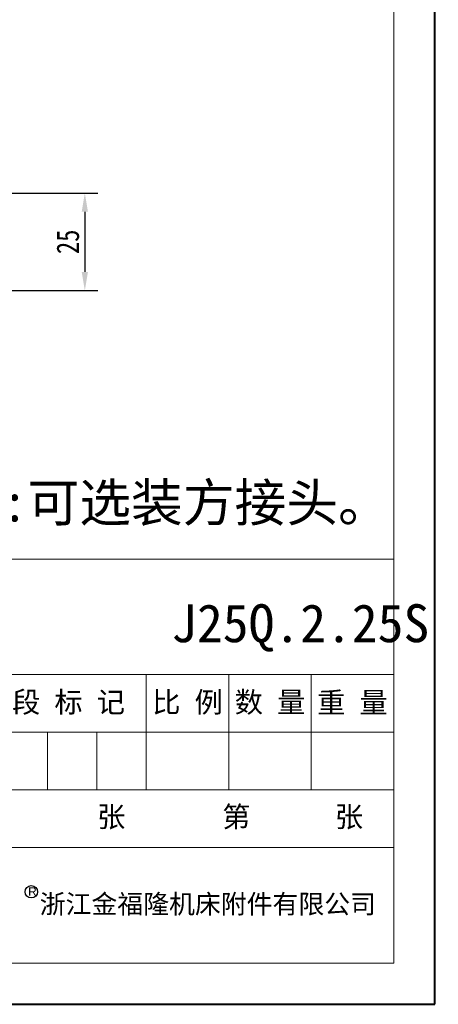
# Model space of a CAD drawing. Header units: millimetres. Extents: x 3117 to 4040, y -135 to 518.
# Tile 13 of 38: x 3928 to 4040, y -135 to 128. Entities that reach past the tile are written whole.
import ezdxf

# ---------------------------------------------------------------- set-up
doc = ezdxf.new("R2010")
doc.units = ezdxf.units.MM
doc.linetypes.add('CENTER2', pattern=[28.575, 19.05, -3.175, 3.175, -3.175])
doc.layers.add('标注', color=1, linetype='Continuous', lineweight=13)
doc.layers.add('标注线', color=7, linetype='Continuous', lineweight=15)
doc.styles.get("Standard").update_dxf_attribs({"font": '仿宋_GB2312.ttf', "width": 0.8})
doc.styles.add('样式 6', font='仿宋_GB2312.ttf')
doc.dimstyles.new('副本 ISO-25.1', dxfattribs={"dimtxt": 6, "dimasz": 5, "dimexe": 3.5, "dimexo": 0.625, "dimgap": 1.5, "dimtad": 1, "dimdsep": 46, "dimtxsty": 'Standard', "dimcen": 2.5, "dimadec": 0, "dimazin": 0, "dimtfac": 1, "dimtmove": 0, "dimatfit": 3, "dimfxl": 0, "dimarcsym": 0})

# ---------------------------------------------------------------- blocks, each defined once
blk = doc.blocks.new('*D1905')
at = {"color": 0, "lineweight": -2}
for p, q in [((3891.34, 81.5), (3949.1, 81.5)), ((3945.6, 76.5), (3945.6, 60.5)), ((3891.34, 55.5), (3949.1, 55.5))]:
    blk.add_line(p, q, dxfattribs=at)
at = {"color": 0, "lineweight": 9}
for points in [[(3944.77, 76.5), (3946.43, 76.5), (3945.6, 81.5)], [(3944.77, 60.5), (3946.43, 60.5), (3945.6, 55.5)]]:
    blk.add_solid(points, dxfattribs=at)
at = {"layer": 'Defpoints', "color": 0, "lineweight": 9}
for p in [(3890.71, 81.5), (3890.71, 55.5), (3945.6, 55.5)]:
    blk.add_point(p, dxfattribs=at)
at = {"color": 0, "lineweight": 9, "insert": (3941.1, 68.5), "char_height": 6, "attachment_point": 5, "rotation": 90}
blk.add_mtext('25', dxfattribs=at)

msp = doc.modelspace()

# ---------------------------------------------------------------- linework, layer by layer
at = {"color": 7, "lineweight": 40}
for p, q in [((4038.833, -134.541), (4038.833, 517.615)), ((3116.593, -134.541), (4038.833, -134.541))]:
    msp.add_line(p, q, dxfattribs=at)
at = {"color": 7, "lineweight": 13}
for p, q in [((4027.854, -123.562), (4027.854, 506.635)), ((3535.959, -15.967), (4027.854, -15.967)), ((3632.608, -123.562), (4027.854, -123.562))]:
    msp.add_line(p, q, dxfattribs=at)
at = {"color": 7, "lineweight": 15}
for p, q in [((3909.28, -46.708), (4027.854, -46.708)), ((3961.979, -77.45), (3961.979, -46.708)), ((3983.937, -77.45), (3983.937, -46.708)), ((4005.896, -77.45), (4005.896, -46.708)), ((3909.28, -62.079), (4027.854, -62.079)), ((3935.63, -77.45), (3935.63, -62.079)), ((3948.805, -77.45), (3948.805, -62.079)), ((3893.909, -77.45), (4027.854, -77.45)), ((3909.28, -92.82), (4027.854, -92.82))]:
    msp.add_line(p, q, dxfattribs=at)
at = {"layer": '标注', "color": 7, "lineweight": 30}
msp.add_circle((3931.348, -104.577), 1.652, dxfattribs=at)

# ---------------------------------------------------------------- texts
at = {"color": 7, "char_height": 10.1067, "attachment_point": 1, "style": '样式 6'}
for s, insert in [('备注:可选装方接头。', (3895.889, 4.132)), ('J25Q.2.25S', (3968.584, -28.012))]:
    msp.add_mtext(s, dxfattribs=dict(at, insert=insert))
at = {"color": 7, "linetype": 'CENTER2', "lineweight": 18, "char_height": 5.51273, "width": 59.55363, "attachment_point": 1, "style": '样式 6'}
for s, insert in [('{\\fSimSun|b0|i0|c134|p2;  共       张}', (3907.603, -81.846)), ('{\\fSimSun|b0|i0|c134|p2;  第      张}', (3974.673, -81.846))]:
    msp.add_mtext(s, dxfattribs=dict(at, insert=insert))
at = {"layer": '标注', "color": 7, "lineweight": 9, "attachment_point": 1, "style": '样式 6'}
for s, insert, char_height, width in [('{\\fArial|b0|i0|c0|p32;R}', (3930.503, -103.386), 2.2632, 1.61494), ('{\\fSimHei|b0|i0|c134|p2;浙江金福隆机床附件有限公司}', (3933.574, -105.309), 5.05179, 95.16319)]:
    msp.add_mtext(s, dxfattribs=dict(at, insert=insert, char_height=char_height, width=width))
at = {"layer": '标注线', "color": 7, "lineweight": 18, "char_height": 5.5127, "attachment_point": 5, "style": '样式 6'}
for s, insert, width in [('阶 段 标 记', (3935.63, -54.394), 52.69941), ('比 例', (3972.958, -54.394), 21.95809), ('数 量', (3994.917, -54.394), 21.95809), ('重 量', (4016.875, -54.394), 21.95809)]:
    msp.add_mtext(s, dxfattribs=dict(at, insert=insert, width=width))

# ---------------------------------------------------------------- dimensions: what is measured, and where the dimension line sits
at = {"color": 5, "lineweight": 9}
dim = msp.add_linear_dim(base=(3945.599, 55.503), p1=(3890.713, 81.503), p2=(3890.713, 55.503), angle=90, text='25', dimstyle='副本 ISO-25.1', dxfattribs=at)
dim.commit()
dim.dimension.update_dxf_attribs({"geometry": '*D1905', "text_midpoint": (3941.099, 68.503)})

doc.saveas('drawing.dxf')
